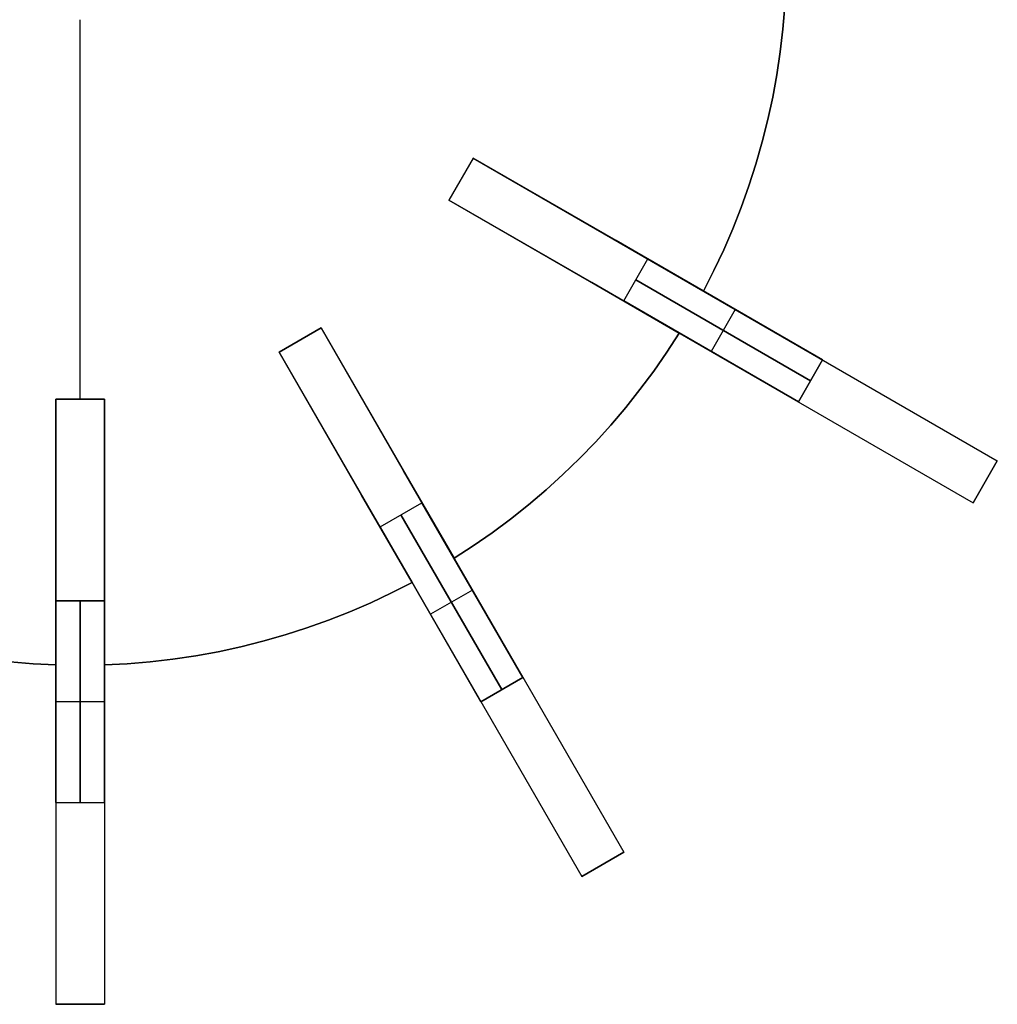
# Model space of a CAD drawing. Header units: millimetres. Extents: x 161 to 3923, y -487 to 1291.
# Tile 3 of 40: x 405 to 647, y 35 to 279. Entities that reach past the tile are written whole.
import ezdxf

# ---------------------------------------------------------------- set-up
doc = ezdxf.new("R2010")
doc.units = ezdxf.units.MM
doc.layers.add('Predeterminada', color=7, linetype='Continuous')

msp = doc.modelspace()

# ---------------------------------------------------------------- linework, layer by layer
at = {"layer": 'Predeterminada', "color": 254, "true_color": 0xf3e5b7}
for points in [[(594.94, 287.92), (594.65, 282.24), (594.18, 276.58), (593.53, 270.93), (592.69, 265.3), (591.67, 259.71), (590.46, 254.15), (589.08, 248.63), (587.52, 243.16), (585.78, 237.75), (583.87, 232.39), (581.78, 227.1), (579.53, 221.88), (577.1, 216.73), (574.51, 211.67)], [(574.51, 211.67), (577.1, 216.73), (579.53, 221.88), (581.78, 227.1), (583.87, 232.39), (585.78, 237.75), (587.52, 243.16), (589.08, 248.63), (590.46, 254.15), (591.67, 259.71), (592.69, 265.3), (593.53, 270.93), (594.18, 276.58), (594.65, 282.24), (594.94, 287.92)], [(594.94, 287.92), (594.65, 282.24), (594.18, 276.58), (593.53, 270.93), (592.69, 265.3), (591.67, 259.71), (590.46, 254.15), (589.08, 248.63), (587.52, 243.16), (585.78, 237.75), (583.87, 232.39), (581.78, 227.1), (579.53, 221.88), (577.1, 216.73), (574.51, 211.67)], [(420.04, 184.92), (420.04, 278.92)], [(420.04, 184.92), (420.04, 278.92)], [(517.44, 244.62), (511.44, 234.23)], [(517.44, 244.62), (511.44, 234.23)], [(517.44, 244.62), (511.44, 234.23)], [(517.44, 244.62), (511.44, 234.23)], [(517.44, 244.62), (511.44, 234.23)], [(517.44, 244.62), (511.44, 234.23)], [(517.44, 244.62), (511.44, 234.23)], [(552.84, 224.18), (517.44, 244.62)], [(517.44, 244.62), (552.84, 224.18)], [(517.44, 244.62), (647.34, 169.62)], [(511.44, 234.23), (546.84, 213.79)], [(546.84, 213.79), (511.44, 234.23)], [(511.44, 234.23), (641.34, 159.23)], [(574.51, 211.67), (552.84, 224.18)], [(552.84, 224.18), (574.51, 211.67)], [(554.74, 209.23), (560.74, 219.62)], [(554.74, 209.23), (560.74, 219.62)], [(604.04, 194.62), (560.74, 219.62)], [(560.74, 219.62), (604.04, 194.62)], [(546.84, 213.79), (568.51, 201.28)], [(568.51, 201.28), (546.84, 213.79)], [(601.04, 189.42), (557.74, 214.42)], [(557.74, 214.42), (601.04, 189.42)], [(554.74, 209.23), (598.04, 184.23)], [(598.04, 184.23), (554.74, 209.23)], [(582.39, 207.12), (576.39, 196.73)], [(582.39, 207.12), (576.39, 196.73)], [(479.74, 202.53), (469.35, 196.53)], [(479.74, 202.53), (469.35, 196.53)], [(479.74, 202.53), (469.35, 196.53)], [(469.35, 196.53), (479.74, 202.53)], [(479.74, 202.53), (469.35, 196.53)], [(479.74, 202.53), (469.35, 196.53)], [(479.74, 202.53), (469.35, 196.53)], [(479.74, 202.53), (469.35, 196.53)], [(500.18, 167.12), (479.74, 202.53)], [(479.74, 202.53), (500.18, 167.12)], [(479.74, 202.53), (554.74, 72.62)], [(568.51, 201.28), (565.42, 196.5), (562.18, 191.83), (558.78, 187.27), (555.25, 182.81), (551.56, 178.48), (547.74, 174.27), (543.79, 170.18), (539.7, 166.22), (535.49, 162.4), (531.15, 158.72), (526.7, 155.18), (522.14, 151.79), (517.46, 148.55), (512.69, 145.46)], [(512.69, 145.46), (517.46, 148.55), (522.14, 151.79), (526.7, 155.18), (531.15, 158.72), (535.49, 162.4), (539.7, 166.22), (543.79, 170.18), (547.74, 174.27), (551.56, 178.48), (555.25, 182.81), (558.78, 187.27), (562.18, 191.83), (565.42, 196.5), (568.51, 201.28)], [(568.51, 201.28), (565.42, 196.5), (562.18, 191.83), (558.78, 187.27), (555.25, 182.81), (551.56, 178.48), (547.74, 174.27), (543.79, 170.18), (539.7, 166.22), (535.49, 162.4), (531.15, 158.72), (526.7, 155.18), (522.14, 151.79), (517.46, 148.55), (512.69, 145.46)], [(469.35, 196.53), (489.79, 161.12)], [(489.79, 161.12), (469.35, 196.53)], [(469.35, 196.53), (544.35, 66.62)], [(604.04, 194.62), (598.04, 184.23)], [(598.04, 184.23), (604.04, 194.62)], [(426.04, 184.92), (414.04, 184.92)], [(414.04, 184.92), (426.04, 184.92)], [(426.04, 184.92), (414.04, 184.92)], [(426.04, 184.92), (414.04, 184.92)], [(414.04, 184.92), (414.04, 144.04)], [(414.04, 144.04), (414.04, 184.92)], [(414.04, 184.92), (414.04, 34.92)], [(426.04, 184.92), (414.04, 184.92)], [(426.04, 184.92), (414.04, 184.92)], [(426.04, 144.04), (426.04, 184.92)], [(426.04, 184.92), (426.04, 144.04)], [(426.04, 184.92), (426.04, 34.92)], [(641.34, 159.23), (647.34, 169.62)], [(641.34, 159.23), (647.34, 169.62)], [(647.34, 169.62), (641.34, 159.23)], [(647.34, 169.62), (641.34, 159.23)], [(647.34, 169.62), (641.34, 159.23)], [(512.69, 145.46), (500.18, 167.12)], [(500.18, 167.12), (512.69, 145.46)], [(489.79, 161.12), (502.3, 139.46)], [(502.3, 139.46), (489.79, 161.12)], [(494.35, 153.23), (504.74, 159.23)], [(494.35, 153.23), (504.74, 159.23)], [(529.74, 115.92), (504.74, 159.23)], [(504.74, 159.23), (529.74, 115.92)], [(524.54, 112.92), (499.54, 156.23)], [(499.54, 156.23), (524.54, 112.92)], [(494.35, 153.23), (519.35, 109.92)], [(519.35, 109.92), (494.35, 153.23)], [(414.04, 144.04), (414.04, 119.03)], [(414.04, 119.03), (414.04, 144.04)], [(426.04, 119.03), (426.04, 144.04)], [(426.04, 144.04), (426.04, 119.03)], [(414.04, 119.03), (408.36, 119.31), (402.7, 119.79), (397.05, 120.44), (391.42, 121.28), (385.83, 122.3), (380.27, 123.5), (374.75, 124.89), (369.28, 126.45), (363.87, 128.19), (358.51, 130.1), (353.22, 132.18), (348, 134.44), (342.85, 136.87), (337.79, 139.46)], [(337.79, 139.46), (342.85, 136.87), (348, 134.44), (353.22, 132.18), (358.51, 130.1), (363.87, 128.19), (369.28, 126.45), (374.75, 124.89), (380.27, 123.5), (385.83, 122.3), (391.42, 121.28), (397.05, 120.44), (402.7, 119.79), (408.36, 119.31), (414.04, 119.03)], [(414.04, 119.03), (408.36, 119.31), (402.7, 119.79), (397.05, 120.44), (391.42, 121.28), (385.83, 122.3), (380.27, 123.5), (374.75, 124.89), (369.28, 126.45), (363.87, 128.19), (358.51, 130.1), (353.22, 132.18), (348, 134.44), (342.85, 136.87), (337.79, 139.46)], [(502.3, 139.46), (497.23, 136.87), (492.09, 134.44), (486.87, 132.18), (481.58, 130.1), (476.22, 128.19), (470.81, 126.45), (465.34, 124.89), (459.82, 123.5), (454.26, 122.3), (448.67, 121.28), (443.04, 120.44), (437.39, 119.79), (431.72, 119.31), (426.04, 119.03)], [(426.04, 119.03), (431.72, 119.31), (437.39, 119.79), (443.04, 120.44), (448.67, 121.28), (454.26, 122.3), (459.82, 123.5), (465.34, 124.89), (470.81, 126.45), (476.22, 128.19), (481.58, 130.1), (486.87, 132.18), (492.09, 134.44), (497.23, 136.87), (502.3, 139.46)], [(502.3, 139.46), (497.23, 136.87), (492.09, 134.44), (486.87, 132.18), (481.58, 130.1), (476.22, 128.19), (470.81, 126.45), (465.34, 124.89), (459.82, 123.5), (454.26, 122.3), (448.67, 121.28), (443.04, 120.44), (437.39, 119.79), (431.72, 119.31), (426.04, 119.03)], [(517.24, 137.57), (506.85, 131.57)], [(517.24, 137.57), (506.85, 131.57)], [(414.04, 134.92), (414.04, 84.92)], [(414.04, 84.92), (414.04, 134.92)], [(426.04, 134.92), (414.04, 134.92)], [(414.04, 134.92), (426.04, 134.92)], [(420.04, 84.92), (420.04, 134.92)], [(420.04, 134.92), (420.04, 84.92)], [(426.04, 84.92), (426.04, 134.92)], [(426.04, 134.92), (426.04, 84.92)], [(529.74, 115.92), (519.35, 109.92)], [(519.35, 109.92), (529.74, 115.92)], [(426.04, 109.92), (414.04, 109.92)], [(426.04, 109.92), (414.04, 109.92)], [(414.04, 84.92), (426.04, 84.92)], [(414.04, 84.92), (426.04, 84.92)], [(544.35, 66.62), (554.74, 72.62)], [(544.35, 66.62), (554.74, 72.62)], [(554.74, 72.62), (544.35, 66.62)], [(554.74, 72.62), (544.35, 66.62)], [(414.04, 34.92), (426.04, 34.92)], [(414.04, 34.92), (426.04, 34.92)], [(426.04, 34.92), (414.04, 34.92)]]:
    msp.add_lwpolyline(points, dxfattribs=at)
at = {"layer": 'Predeterminada', "color": 254, "true_color": 0xf3e5b7, "extrusion": (1, 0, 0)}
for points in [[(278.92, 886.79), (278.92, 874.79)], [(244.62, 874.79), (244.62, 621.79)], [(244.62, 971.79), (244.62, 886.79)], [(239.42, 874.79), (239.42, 621.79)], [(239.42, 971.79), (239.42, 886.79)], [(234.23, 874.79), (234.23, 621.79)], [(234.23, 971.79), (234.23, 886.79)], [(211.67, 874.79), (211.67, 886.79)], [(207.12, 571.79), (207.12, 1021.79)], [(202.53, 874.79), (202.53, 646.79)], [(202.53, 996.79), (202.53, 886.79)], [(201.28, 874.79), (201.28, 886.79)], [(199.53, 874.79), (199.53, 646.79)], [(199.53, 996.79), (199.53, 886.79)], [(196.53, 874.79), (196.53, 646.79)], [(196.53, 996.79), (196.53, 886.79)], [(196.73, 571.79), (196.73, 1021.79)], [(184.92, 874.79), (184.92, 671.79)], [(184.92, 1021.79), (184.92, 886.79)], [(184.92, 671.79), (184.89, 670.08), (184.81, 668.38), (184.66, 666.68), (184.46, 664.98), (184.2, 663.29), (183.88, 661.62), (183.5, 659.95), (183.07, 658.3), (182.58, 656.66), (182.04, 655.05), (181.44, 653.45), (180.78, 651.87), (180.08, 650.32), (179.32, 648.79), (178.51, 647.28), (177.64, 645.81), (176.73, 644.37), (175.77, 642.96), (174.76, 641.58), (173.71, 640.24), (172.61, 638.93), (171.46, 637.66), (170.28, 636.43), (169.05, 635.25), (167.78, 634.1), (166.48, 633), (165.13, 631.95), (163.76, 630.94), (162.35, 629.98), (160.9, 629.07), (159.43, 628.21), (157.93, 627.4), (156.4, 626.64), (154.84, 625.93), (153.27, 625.28), (151.67, 624.68), (150.05, 624.13), (148.41, 623.64), (146.76, 623.21), (145.1, 622.84), (143.42, 622.52), (141.73, 622.26), (140.04, 622.05), (138.34, 621.91), (136.63, 621.82), (134.92, 621.79)], [(134.92, 1071.79), (136.63, 1071.76), (138.34, 1071.67), (140.04, 1071.53), (141.73, 1071.32), (143.42, 1071.06), (145.1, 1070.74), (146.76, 1070.37), (148.41, 1069.94), (150.05, 1069.45), (151.67, 1068.9), (153.27, 1068.3), (154.84, 1067.65), (156.4, 1066.94), (157.93, 1066.18), (159.43, 1065.37), (160.9, 1064.51), (162.35, 1063.6), (163.76, 1062.64), (165.13, 1061.63), (166.48, 1060.58), (167.78, 1059.48), (169.05, 1058.33), (170.28, 1057.15), (171.46, 1055.92), (172.61, 1054.65), (173.71, 1053.34), (174.76, 1052), (175.77, 1050.62), (176.73, 1049.21), (177.64, 1047.77), (178.51, 1046.3), (179.32, 1044.79), (180.08, 1043.26), (180.78, 1041.71), (181.44, 1040.13), (182.04, 1038.53), (182.58, 1036.92), (183.07, 1035.28), (183.5, 1033.63), (183.88, 1031.96), (184.2, 1030.29), (184.46, 1028.6), (184.66, 1026.9), (184.81, 1025.2), (184.89, 1023.5), (184.92, 1021.79)], [(184.92, 874.79), (184.92, 671.79)], [(184.92, 1021.79), (184.92, 886.79)], [(184.92, 671.79), (184.89, 670.08), (184.81, 668.38), (184.66, 666.68), (184.46, 664.98), (184.2, 663.29), (183.88, 661.62), (183.5, 659.95), (183.07, 658.3), (182.58, 656.66), (182.04, 655.05), (181.44, 653.45), (180.78, 651.87), (180.08, 650.32), (179.32, 648.79), (178.51, 647.28), (177.64, 645.81), (176.73, 644.37), (175.77, 642.96), (174.76, 641.58), (173.71, 640.24), (172.61, 638.93), (171.46, 637.66), (170.28, 636.43), (169.05, 635.25), (167.78, 634.1), (166.48, 633), (165.13, 631.95), (163.76, 630.94), (162.35, 629.98), (160.9, 629.07), (159.43, 628.21), (157.93, 627.4), (156.4, 626.64), (154.84, 625.93), (153.27, 625.28), (151.67, 624.68), (150.05, 624.13), (148.41, 623.64), (146.76, 623.21), (145.1, 622.84), (143.42, 622.52), (141.73, 622.26), (140.04, 622.05), (138.34, 621.91), (136.63, 621.82), (134.92, 621.79)], [(134.92, 1071.79), (136.63, 1071.76), (138.34, 1071.67), (140.04, 1071.53), (141.73, 1071.32), (143.42, 1071.06), (145.1, 1070.74), (146.76, 1070.37), (148.41, 1069.94), (150.05, 1069.45), (151.67, 1068.9), (153.27, 1068.3), (154.84, 1067.65), (156.4, 1066.94), (157.93, 1066.18), (159.43, 1065.37), (160.9, 1064.51), (162.35, 1063.6), (163.76, 1062.64), (165.13, 1061.63), (166.48, 1060.58), (167.78, 1059.48), (169.05, 1058.33), (170.28, 1057.15), (171.46, 1055.92), (172.61, 1054.65), (173.71, 1053.34), (174.76, 1052), (175.77, 1050.62), (176.73, 1049.21), (177.64, 1047.77), (178.51, 1046.3), (179.32, 1044.79), (180.08, 1043.26), (180.78, 1041.71), (181.44, 1040.13), (182.04, 1038.53), (182.58, 1036.92), (183.07, 1035.28), (183.5, 1033.63), (183.88, 1031.96), (184.2, 1030.29), (184.46, 1028.6), (184.66, 1026.9), (184.81, 1025.2), (184.89, 1023.5), (184.92, 1021.79)], [(184.92, 874.79), (184.92, 671.79)], [(184.92, 1021.79), (184.92, 886.79)], [(184.92, 671.79), (184.89, 670.08), (184.81, 668.38), (184.66, 666.68), (184.46, 664.98), (184.2, 663.29), (183.88, 661.62), (183.5, 659.95), (183.07, 658.3), (182.58, 656.66), (182.04, 655.05), (181.44, 653.45), (180.78, 651.87), (180.08, 650.32), (179.32, 648.79), (178.51, 647.28), (177.64, 645.81), (176.73, 644.37), (175.77, 642.96), (174.76, 641.58), (173.71, 640.24), (172.61, 638.93), (171.46, 637.66), (170.28, 636.43), (169.05, 635.25), (167.78, 634.1), (166.48, 633), (165.13, 631.95), (163.76, 630.94), (162.35, 629.98), (160.9, 629.07), (159.43, 628.21), (157.93, 627.4), (156.4, 626.64), (154.84, 625.93), (153.27, 625.28), (151.67, 624.68), (150.05, 624.13), (148.41, 623.64), (146.76, 623.21), (145.1, 622.84), (143.42, 622.52), (141.73, 622.26), (140.04, 622.05), (138.34, 621.91), (136.63, 621.82), (134.92, 621.79)], [(134.92, 1071.79), (136.63, 1071.76), (138.34, 1071.67), (140.04, 1071.53), (141.73, 1071.32), (143.42, 1071.06), (145.1, 1070.74), (146.76, 1070.37), (148.41, 1069.94), (150.05, 1069.45), (151.67, 1068.9), (153.27, 1068.3), (154.84, 1067.65), (156.4, 1066.94), (157.93, 1066.18), (159.43, 1065.37), (160.9, 1064.51), (162.35, 1063.6), (163.76, 1062.64), (165.13, 1061.63), (166.48, 1060.58), (167.78, 1059.48), (169.05, 1058.33), (170.28, 1057.15), (171.46, 1055.92), (172.61, 1054.65), (173.71, 1053.34), (174.76, 1052), (175.77, 1050.62), (176.73, 1049.21), (177.64, 1047.77), (178.51, 1046.3), (179.32, 1044.79), (180.08, 1043.26), (180.78, 1041.71), (181.44, 1040.13), (182.04, 1038.53), (182.58, 1036.92), (183.07, 1035.28), (183.5, 1033.63), (183.88, 1031.96), (184.2, 1030.29), (184.46, 1028.6), (184.66, 1026.9), (184.81, 1025.2), (184.89, 1023.5), (184.92, 1021.79)], [(169.62, 621.79), (169.62, 971.79)], [(164.42, 621.79), (164.42, 971.79)], [(159.23, 621.79), (159.23, 971.79)], [(145.46, 874.79), (145.46, 886.79)], [(139.46, 874.79), (139.46, 886.79)], [(137.57, 596.79), (137.57, 1046.79)], [(131.57, 596.79), (131.57, 1046.79)], [(119.03, 874.79), (119.03, 886.79)], [(119.03, 874.79), (119.03, 886.79)], [(109.92, 621.79), (109.92, 1071.79)], [(109.92, 621.79), (109.92, 1071.79)], [(34.92, 1021.79), (34.95, 1023.5), (35.04, 1025.2), (35.19, 1026.9), (35.39, 1028.6), (35.65, 1030.29), (35.97, 1031.96), (36.34, 1033.63), (36.78, 1035.28), (37.27, 1036.92), (37.81, 1038.53), (38.41, 1040.13), (39.06, 1041.71), (39.77, 1043.26), (40.53, 1044.79), (41.34, 1046.3), (42.2, 1047.77), (43.11, 1049.21), (44.07, 1050.62), (45.08, 1052), (46.14, 1053.34), (47.24, 1054.65), (48.38, 1055.92), (49.57, 1057.15), (50.8, 1058.33), (52.06, 1059.48), (53.37, 1060.58), (54.71, 1061.63), (56.09, 1062.64), (57.5, 1063.6), (58.94, 1064.51), (60.42, 1065.37), (61.92, 1066.18), (63.45, 1066.94), (65, 1067.65), (66.58, 1068.3), (68.18, 1068.9), (69.8, 1069.45), (71.43, 1069.94), (73.08, 1070.37), (74.75, 1070.74), (76.43, 1071.06), (78.11, 1071.32), (79.81, 1071.53), (81.51, 1071.67), (83.22, 1071.76), (84.92, 1071.79)], [(84.92, 621.79), (83.22, 621.82), (81.51, 621.91), (79.81, 622.05), (78.11, 622.26), (76.43, 622.52), (74.75, 622.84), (73.08, 623.21), (71.43, 623.64), (69.8, 624.13), (68.18, 624.68), (66.58, 625.28), (65, 625.93), (63.45, 626.64), (61.92, 627.4), (60.42, 628.21), (58.94, 629.07), (57.5, 629.98), (56.09, 630.94), (54.71, 631.95), (53.37, 633), (52.06, 634.1), (50.8, 635.25), (49.57, 636.43), (48.38, 637.66), (47.24, 638.93), (46.14, 640.24), (45.08, 641.58), (44.07, 642.96), (43.11, 644.37), (42.2, 645.81), (41.34, 647.28), (40.53, 648.79), (39.77, 650.32), (39.06, 651.87), (38.41, 653.45), (37.81, 655.05), (37.27, 656.66), (36.78, 658.3), (36.34, 659.95), (35.97, 661.62), (35.65, 663.29), (35.39, 664.98), (35.19, 666.68), (35.04, 668.38), (34.95, 670.08), (34.92, 671.79)], [(34.92, 1021.79), (34.95, 1023.5), (35.04, 1025.2), (35.19, 1026.9), (35.39, 1028.6), (35.65, 1030.29), (35.97, 1031.96), (36.34, 1033.63), (36.78, 1035.28), (37.27, 1036.92), (37.81, 1038.53), (38.41, 1040.13), (39.06, 1041.71), (39.77, 1043.26), (40.53, 1044.79), (41.34, 1046.3), (42.2, 1047.77), (43.11, 1049.21), (44.07, 1050.62), (45.08, 1052), (46.14, 1053.34), (47.24, 1054.65), (48.38, 1055.92), (49.57, 1057.15), (50.8, 1058.33), (52.06, 1059.48), (53.37, 1060.58), (54.71, 1061.63), (56.09, 1062.64), (57.5, 1063.6), (58.94, 1064.51), (60.42, 1065.37), (61.92, 1066.18), (63.45, 1066.94), (65, 1067.65), (66.58, 1068.3), (68.18, 1068.9), (69.8, 1069.45), (71.43, 1069.94), (73.08, 1070.37), (74.75, 1070.74), (76.43, 1071.06), (78.11, 1071.32), (79.81, 1071.53), (81.51, 1071.67), (83.22, 1071.76), (84.92, 1071.79)], [(84.92, 621.79), (83.22, 621.82), (81.51, 621.91), (79.81, 622.05), (78.11, 622.26), (76.43, 622.52), (74.75, 622.84), (73.08, 623.21), (71.43, 623.64), (69.8, 624.13), (68.18, 624.68), (66.58, 625.28), (65, 625.93), (63.45, 626.64), (61.92, 627.4), (60.42, 628.21), (58.94, 629.07), (57.5, 629.98), (56.09, 630.94), (54.71, 631.95), (53.37, 633), (52.06, 634.1), (50.8, 635.25), (49.57, 636.43), (48.38, 637.66), (47.24, 638.93), (46.14, 640.24), (45.08, 641.58), (44.07, 642.96), (43.11, 644.37), (42.2, 645.81), (41.34, 647.28), (40.53, 648.79), (39.77, 650.32), (39.06, 651.87), (38.41, 653.45), (37.81, 655.05), (37.27, 656.66), (36.78, 658.3), (36.34, 659.95), (35.97, 661.62), (35.65, 663.29), (35.39, 664.98), (35.19, 666.68), (35.04, 668.38), (34.95, 670.08), (34.92, 671.79)], [(34.92, 1021.79), (34.95, 1023.5), (35.04, 1025.2), (35.19, 1026.9), (35.39, 1028.6), (35.65, 1030.29), (35.97, 1031.96), (36.34, 1033.63), (36.78, 1035.28), (37.27, 1036.92), (37.81, 1038.53), (38.41, 1040.13), (39.06, 1041.71), (39.77, 1043.26), (40.53, 1044.79), (41.34, 1046.3), (42.2, 1047.77), (43.11, 1049.21), (44.07, 1050.62), (45.08, 1052), (46.14, 1053.34), (47.24, 1054.65), (48.38, 1055.92), (49.57, 1057.15), (50.8, 1058.33), (52.06, 1059.48), (53.37, 1060.58), (54.71, 1061.63), (56.09, 1062.64), (57.5, 1063.6), (58.94, 1064.51), (60.42, 1065.37), (61.92, 1066.18), (63.45, 1066.94), (65, 1067.65), (66.58, 1068.3), (68.18, 1068.9), (69.8, 1069.45), (71.43, 1069.94), (73.08, 1070.37), (74.75, 1070.74), (76.43, 1071.06), (78.11, 1071.32), (79.81, 1071.53), (81.51, 1071.67), (83.22, 1071.76), (84.92, 1071.79)], [(84.92, 621.79), (83.22, 621.82), (81.51, 621.91), (79.81, 622.05), (78.11, 622.26), (76.43, 622.52), (74.75, 622.84), (73.08, 623.21), (71.43, 623.64), (69.8, 624.13), (68.18, 624.68), (66.58, 625.28), (65, 625.93), (63.45, 626.64), (61.92, 627.4), (60.42, 628.21), (58.94, 629.07), (57.5, 629.98), (56.09, 630.94), (54.71, 631.95), (53.37, 633), (52.06, 634.1), (50.8, 635.25), (49.57, 636.43), (48.38, 637.66), (47.24, 638.93), (46.14, 640.24), (45.08, 641.58), (44.07, 642.96), (43.11, 644.37), (42.2, 645.81), (41.34, 647.28), (40.53, 648.79), (39.77, 650.32), (39.06, 651.87), (38.41, 653.45), (37.81, 655.05), (37.27, 656.66), (36.78, 658.3), (36.34, 659.95), (35.97, 661.62), (35.65, 663.29), (35.39, 664.98), (35.19, 666.68), (35.04, 668.38), (34.95, 670.08), (34.92, 671.79)], [(72.62, 646.79), (72.62, 996.79)], [(69.62, 646.79), (69.62, 996.79)], [(66.62, 646.79), (66.62, 996.79)], [(34.92, 671.79), (34.92, 1021.79)], [(34.92, 671.79), (34.92, 1021.79)], [(34.92, 671.79), (34.92, 1021.79)]]:
    msp.add_lwpolyline(points, dxfattribs=at)
at = {"layer": 'Predeterminada', "color": 254, "true_color": 0xf3e5b7, "extrusion": (0.5, 0.866025, -1.89291e-14)}
msp.add_lwpolyline([(-325.81, 621.79), (-325.84, 620.08), (-325.92, 618.38), (-326.07, 616.68), (-326.27, 614.98), (-326.53, 613.29), (-326.85, 611.62), (-327.23, 609.95), (-327.66, 608.3), (-328.15, 606.66), (-328.69, 605.05), (-329.29, 603.45), (-329.95, 601.87), (-330.65, 600.32), (-331.41, 598.79), (-332.22, 597.28), (-333.09, 595.81), (-334, 594.37), (-334.96, 592.96), (-335.97, 591.58), (-337.02, 590.24), (-338.12, 588.93), (-339.26, 587.66), (-340.45, 586.43), (-341.68, 585.25), (-342.95, 584.1), (-344.25, 583), (-345.59, 581.95), (-346.97, 580.94), (-348.38, 579.98), (-349.83, 579.07), (-351.3, 578.21), (-352.8, 577.4), (-354.33, 576.64), (-355.89, 575.93), (-357.46, 575.28), (-359.06, 574.68), (-360.68, 574.13), (-362.32, 573.64), (-363.97, 573.21), (-365.63, 572.84), (-367.31, 572.52), (-369, 572.26), (-370.69, 572.05), (-372.39, 571.91), (-374.1, 571.82), (-375.81, 571.79)], dxfattribs=at)
at = {"layer": 'Predeterminada', "color": 254, "true_color": 0xf3e5b7, "extrusion": (0.5, 0.866025, 1.86609e-14)}
msp.add_lwpolyline([(-375.81, 1021.79), (-374.1, 1021.76), (-372.39, 1021.67), (-370.69, 1021.53), (-369, 1021.32), (-367.31, 1021.06), (-365.63, 1020.74), (-363.97, 1020.37), (-362.32, 1019.94), (-360.68, 1019.45), (-359.06, 1018.9), (-357.46, 1018.3), (-355.89, 1017.65), (-354.33, 1016.94), (-352.8, 1016.18), (-351.3, 1015.37), (-349.83, 1014.51), (-348.38, 1013.6), (-346.97, 1012.64), (-345.59, 1011.63), (-344.25, 1010.58), (-342.95, 1009.48), (-341.68, 1008.33), (-340.45, 1007.15), (-339.26, 1005.92), (-338.12, 1004.65), (-337.02, 1003.34), (-335.97, 1002), (-334.96, 1000.62), (-334, 999.21), (-333.09, 997.77), (-332.22, 996.3), (-331.41, 994.79), (-330.65, 993.26), (-329.95, 991.71), (-329.29, 990.13), (-328.69, 988.53), (-328.15, 986.92), (-327.66, 985.28), (-327.23, 983.63), (-326.85, 981.96), (-326.53, 980.29), (-326.27, 978.6), (-326.07, 976.9), (-325.92, 975.2), (-325.84, 973.5), (-325.81, 971.79)], dxfattribs=at)
at = {"layer": 'Predeterminada', "color": 254, "true_color": 0xf3e5b7, "extrusion": (0.5, 0.866025, -1.81563e-15)}
msp.add_lwpolyline([(-325.81, 621.79), (-325.84, 620.08), (-325.92, 618.38), (-326.07, 616.68), (-326.27, 614.98), (-326.53, 613.29), (-326.85, 611.62), (-327.23, 609.95), (-327.66, 608.3), (-328.15, 606.66), (-328.69, 605.05), (-329.29, 603.45), (-329.95, 601.87), (-330.65, 600.32), (-331.41, 598.79), (-332.22, 597.28), (-333.09, 595.81), (-334, 594.37), (-334.96, 592.96), (-335.97, 591.58), (-337.02, 590.24), (-338.12, 588.93), (-339.26, 587.66), (-340.45, 586.43), (-341.68, 585.25), (-342.95, 584.1), (-344.25, 583), (-345.59, 581.95), (-346.97, 580.94), (-348.38, 579.98), (-349.83, 579.07), (-351.3, 578.21), (-352.8, 577.4), (-354.33, 576.64), (-355.89, 575.93), (-357.46, 575.28), (-359.06, 574.68), (-360.68, 574.13), (-362.32, 573.64), (-363.97, 573.21), (-365.63, 572.84), (-367.31, 572.52), (-369, 572.26), (-370.69, 572.05), (-372.39, 571.91), (-374.1, 571.82), (-375.81, 571.79)], dxfattribs=at)
at = {"layer": 'Predeterminada', "color": 254, "true_color": 0xf3e5b7, "extrusion": (0.5, 0.866025, -3.43072e-13)}
msp.add_lwpolyline([(-375.81, 1021.79), (-374.1, 1021.76), (-372.39, 1021.67), (-370.69, 1021.53), (-369, 1021.32), (-367.31, 1021.06), (-365.63, 1020.74), (-363.97, 1020.37), (-362.32, 1019.94), (-360.68, 1019.45), (-359.06, 1018.9), (-357.46, 1018.3), (-355.89, 1017.65), (-354.33, 1016.94), (-352.8, 1016.18), (-351.3, 1015.37), (-349.83, 1014.51), (-348.38, 1013.6), (-346.97, 1012.64), (-345.59, 1011.63), (-344.25, 1010.58), (-342.95, 1009.48), (-341.68, 1008.33), (-340.45, 1007.15), (-339.26, 1005.92), (-338.12, 1004.65), (-337.02, 1003.34), (-335.97, 1002), (-334.96, 1000.62), (-334, 999.21), (-333.09, 997.77), (-332.22, 996.3), (-331.41, 994.79), (-330.65, 993.26), (-329.95, 991.71), (-329.29, 990.13), (-328.69, 988.53), (-328.15, 986.92), (-327.66, 985.28), (-327.23, 983.63), (-326.85, 981.96), (-326.53, 980.29), (-326.27, 978.6), (-326.07, 976.9), (-325.92, 975.2), (-325.84, 973.5), (-325.81, 971.79)], dxfattribs=at)
at = {"layer": 'Predeterminada', "color": 254, "true_color": 0xf3e5b7, "extrusion": (0.5, 0.866025, -2.39893e-14)}
msp.add_lwpolyline([(-325.81, 621.79), (-325.84, 620.08), (-325.92, 618.38), (-326.07, 616.68), (-326.27, 614.98), (-326.53, 613.29), (-326.85, 611.62), (-327.23, 609.95), (-327.66, 608.3), (-328.15, 606.66), (-328.69, 605.05), (-329.29, 603.45), (-329.95, 601.87), (-330.65, 600.32), (-331.41, 598.79), (-332.22, 597.28), (-333.09, 595.81), (-334, 594.37), (-334.96, 592.96), (-335.97, 591.58), (-337.02, 590.24), (-338.12, 588.93), (-339.26, 587.66), (-340.45, 586.43), (-341.68, 585.25), (-342.95, 584.1), (-344.25, 583), (-345.59, 581.95), (-346.97, 580.94), (-348.38, 579.98), (-349.83, 579.07), (-351.3, 578.21), (-352.8, 577.4), (-354.33, 576.64), (-355.89, 575.93), (-357.46, 575.28), (-359.06, 574.68), (-360.68, 574.13), (-362.32, 573.64), (-363.97, 573.21), (-365.63, 572.84), (-367.31, 572.52), (-369, 572.26), (-370.69, 572.05), (-372.39, 571.91), (-374.1, 571.82), (-375.81, 571.79)], dxfattribs=at)
at = {"layer": 'Predeterminada', "color": 254, "true_color": 0xf3e5b7, "extrusion": (0.5, 0.866025, 1.99836e-14)}
msp.add_lwpolyline([(-375.81, 1021.79), (-374.1, 1021.76), (-372.39, 1021.67), (-370.69, 1021.53), (-369, 1021.32), (-367.31, 1021.06), (-365.63, 1020.74), (-363.97, 1020.37), (-362.32, 1019.94), (-360.68, 1019.45), (-359.06, 1018.9), (-357.46, 1018.3), (-355.89, 1017.65), (-354.33, 1016.94), (-352.8, 1016.18), (-351.3, 1015.37), (-349.83, 1014.51), (-348.38, 1013.6), (-346.97, 1012.64), (-345.59, 1011.63), (-344.25, 1010.58), (-342.95, 1009.48), (-341.68, 1008.33), (-340.45, 1007.15), (-339.26, 1005.92), (-338.12, 1004.65), (-337.02, 1003.34), (-335.97, 1002), (-334.96, 1000.62), (-334, 999.21), (-333.09, 997.77), (-332.22, 996.3), (-331.41, 994.79), (-330.65, 993.26), (-329.95, 991.71), (-329.29, 990.13), (-328.69, 988.53), (-328.15, 986.92), (-327.66, 985.28), (-327.23, 983.63), (-326.85, 981.96), (-326.53, 980.29), (-326.27, 978.6), (-326.07, 976.9), (-325.92, 975.2), (-325.84, 973.5), (-325.81, 971.79)], dxfattribs=at)
at = {"layer": 'Predeterminada', "color": 254, "true_color": 0xf3e5b7, "extrusion": (0.866025, 0.5, -4.32874e-14)}
msp.add_lwpolyline([(-64.48, 646.79), (-64.51, 645.08), (-64.59, 643.38), (-64.74, 641.68), (-64.94, 639.98), (-65.2, 638.29), (-65.52, 636.62), (-65.9, 634.95), (-66.33, 633.3), (-66.82, 631.66), (-67.36, 630.05), (-67.96, 628.45), (-68.62, 626.87), (-69.32, 625.32), (-70.08, 623.79), (-70.89, 622.28), (-71.76, 620.81), (-72.67, 619.37), (-73.63, 617.96), (-74.64, 616.58), (-75.69, 615.24), (-76.79, 613.93), (-77.93, 612.66), (-79.12, 611.43), (-80.35, 610.25), (-81.62, 609.1), (-82.92, 608), (-84.26, 606.95), (-85.64, 605.94), (-87.05, 604.98), (-88.5, 604.07), (-89.97, 603.21), (-91.47, 602.4), (-93, 601.64), (-94.56, 600.93), (-96.13, 600.28), (-97.73, 599.68), (-99.35, 599.13), (-100.99, 598.64), (-102.64, 598.21), (-104.3, 597.84), (-105.98, 597.52), (-107.67, 597.26), (-109.36, 597.05), (-111.06, 596.91), (-112.77, 596.82), (-114.48, 596.79)], dxfattribs=at)
at = {"layer": 'Predeterminada', "color": 254, "true_color": 0xf3e5b7, "extrusion": (0.866025, 0.5, 4.10917e-14)}
msp.add_lwpolyline([(-114.48, 1046.79), (-112.77, 1046.76), (-111.06, 1046.67), (-109.36, 1046.53), (-107.67, 1046.32), (-105.98, 1046.06), (-104.3, 1045.74), (-102.64, 1045.37), (-100.99, 1044.94), (-99.35, 1044.45), (-97.73, 1043.9), (-96.13, 1043.3), (-94.56, 1042.65), (-93, 1041.94), (-91.47, 1041.18), (-89.97, 1040.37), (-88.5, 1039.51), (-87.05, 1038.6), (-85.64, 1037.64), (-84.26, 1036.63), (-82.92, 1035.58), (-81.62, 1034.48), (-80.35, 1033.33), (-79.12, 1032.15), (-77.93, 1030.92), (-76.79, 1029.65), (-75.69, 1028.34), (-74.64, 1027), (-73.63, 1025.62), (-72.67, 1024.21), (-71.76, 1022.77), (-70.89, 1021.3), (-70.08, 1019.79), (-69.32, 1018.26), (-68.62, 1016.71), (-67.96, 1015.13), (-67.36, 1013.53), (-66.82, 1011.92), (-66.33, 1010.28), (-65.9, 1008.63), (-65.52, 1006.96), (-65.2, 1005.29), (-64.94, 1003.6), (-64.74, 1001.9), (-64.59, 1000.2), (-64.51, 998.5), (-64.48, 996.79)], dxfattribs=at)
at = {"layer": 'Predeterminada', "color": 254, "true_color": 0xf3e5b7, "extrusion": (0.866025, 0.5, 6.81388e-13)}
msp.add_lwpolyline([(-64.48, 646.79), (-64.51, 645.08), (-64.59, 643.38), (-64.74, 641.68), (-64.94, 639.98), (-65.2, 638.29), (-65.52, 636.62), (-65.9, 634.95), (-66.33, 633.3), (-66.82, 631.66), (-67.36, 630.05), (-67.96, 628.45), (-68.62, 626.87), (-69.32, 625.32), (-70.08, 623.79), (-70.89, 622.28), (-71.76, 620.81), (-72.67, 619.37), (-73.63, 617.96), (-74.64, 616.58), (-75.69, 615.24), (-76.79, 613.93), (-77.93, 612.66), (-79.12, 611.43), (-80.35, 610.25), (-81.62, 609.1), (-82.92, 608), (-84.26, 606.95), (-85.64, 605.94), (-87.05, 604.98), (-88.5, 604.07), (-89.97, 603.21), (-91.47, 602.4), (-93, 601.64), (-94.56, 600.93), (-96.13, 600.28), (-97.73, 599.68), (-99.35, 599.13), (-100.99, 598.64), (-102.64, 598.21), (-104.3, 597.84), (-105.98, 597.52), (-107.67, 597.26), (-109.36, 597.05), (-111.06, 596.91), (-112.77, 596.82), (-114.48, 596.79)], dxfattribs=at)
at = {"layer": 'Predeterminada', "color": 254, "true_color": 0xf3e5b7, "extrusion": (0.866025, 0.5, -2.26305e-13)}
msp.add_lwpolyline([(-114.48, 1046.79), (-112.77, 1046.76), (-111.06, 1046.67), (-109.36, 1046.53), (-107.67, 1046.32), (-105.98, 1046.06), (-104.3, 1045.74), (-102.64, 1045.37), (-100.99, 1044.94), (-99.35, 1044.45), (-97.73, 1043.9), (-96.13, 1043.3), (-94.56, 1042.65), (-93, 1041.94), (-91.47, 1041.18), (-89.97, 1040.37), (-88.5, 1039.51), (-87.05, 1038.6), (-85.64, 1037.64), (-84.26, 1036.63), (-82.92, 1035.58), (-81.62, 1034.48), (-80.35, 1033.33), (-79.12, 1032.15), (-77.93, 1030.92), (-76.79, 1029.65), (-75.69, 1028.34), (-74.64, 1027), (-73.63, 1025.62), (-72.67, 1024.21), (-71.76, 1022.77), (-70.89, 1021.3), (-70.08, 1019.79), (-69.32, 1018.26), (-68.62, 1016.71), (-67.96, 1015.13), (-67.36, 1013.53), (-66.82, 1011.92), (-66.33, 1010.28), (-65.9, 1008.63), (-65.52, 1006.96), (-65.2, 1005.29), (-64.94, 1003.6), (-64.74, 1001.9), (-64.59, 1000.2), (-64.51, 998.5), (-64.48, 996.79)], dxfattribs=at)
at = {"layer": 'Predeterminada', "color": 254, "true_color": 0xf3e5b7, "extrusion": (0.866025, 0.5, 3.9478e-15)}
msp.add_lwpolyline([(-64.48, 646.79), (-64.51, 645.08), (-64.59, 643.38), (-64.74, 641.68), (-64.94, 639.98), (-65.2, 638.29), (-65.52, 636.62), (-65.9, 634.95), (-66.33, 633.3), (-66.82, 631.66), (-67.36, 630.05), (-67.96, 628.45), (-68.62, 626.87), (-69.32, 625.32), (-70.08, 623.79), (-70.89, 622.28), (-71.76, 620.81), (-72.67, 619.37), (-73.63, 617.96), (-74.64, 616.58), (-75.69, 615.24), (-76.79, 613.93), (-77.93, 612.66), (-79.12, 611.43), (-80.35, 610.25), (-81.62, 609.1), (-82.92, 608), (-84.26, 606.95), (-85.64, 605.94), (-87.05, 604.98), (-88.5, 604.07), (-89.97, 603.21), (-91.47, 602.4), (-93, 601.64), (-94.56, 600.93), (-96.13, 600.28), (-97.73, 599.68), (-99.35, 599.13), (-100.99, 598.64), (-102.64, 598.21), (-104.3, 597.84), (-105.98, 597.52), (-107.67, 597.26), (-109.36, 597.05), (-111.06, 596.91), (-112.77, 596.82), (-114.48, 596.79)], dxfattribs=at)
at = {"layer": 'Predeterminada', "color": 254, "true_color": 0xf3e5b7, "extrusion": (0.866025, 0.5, -5.11634e-15)}
msp.add_lwpolyline([(-114.48, 1046.79), (-112.77, 1046.76), (-111.06, 1046.67), (-109.36, 1046.53), (-107.67, 1046.32), (-105.98, 1046.06), (-104.3, 1045.74), (-102.64, 1045.37), (-100.99, 1044.94), (-99.35, 1044.45), (-97.73, 1043.9), (-96.13, 1043.3), (-94.56, 1042.65), (-93, 1041.94), (-91.47, 1041.18), (-89.97, 1040.37), (-88.5, 1039.51), (-87.05, 1038.6), (-85.64, 1037.64), (-84.26, 1036.63), (-82.92, 1035.58), (-81.62, 1034.48), (-80.35, 1033.33), (-79.12, 1032.15), (-77.93, 1030.92), (-76.79, 1029.65), (-75.69, 1028.34), (-74.64, 1027), (-73.63, 1025.62), (-72.67, 1024.21), (-71.76, 1022.77), (-70.89, 1021.3), (-70.08, 1019.79), (-69.32, 1018.26), (-68.62, 1016.71), (-67.96, 1015.13), (-67.36, 1013.53), (-66.82, 1011.92), (-66.33, 1010.28), (-65.9, 1008.63), (-65.52, 1006.96), (-65.2, 1005.29), (-64.94, 1003.6), (-64.74, 1001.9), (-64.59, 1000.2), (-64.51, 998.5), (-64.48, 996.79)], dxfattribs=at)
at = {"layer": 'Predeterminada', "color": 254, "true_color": 0xf3e5b7, "extrusion": (0.5, 0.866025, -1.82148e-14)}
msp.add_lwpolyline([(-475.81, 971.79), (-475.78, 973.5), (-475.69, 975.2), (-475.54, 976.9), (-475.34, 978.6), (-475.08, 980.29), (-474.76, 981.96), (-474.38, 983.63), (-473.95, 985.28), (-473.46, 986.92), (-472.92, 988.53), (-472.32, 990.13), (-471.67, 991.71), (-470.96, 993.26), (-470.2, 994.79), (-469.39, 996.3), (-468.53, 997.77), (-467.62, 999.21), (-466.66, 1000.62), (-465.65, 1002), (-464.59, 1003.34), (-463.49, 1004.65), (-462.35, 1005.92), (-461.16, 1007.15), (-459.93, 1008.33), (-458.67, 1009.48), (-457.36, 1010.58), (-456.02, 1011.63), (-454.64, 1012.64), (-453.23, 1013.6), (-451.79, 1014.51), (-450.31, 1015.37), (-448.81, 1016.18), (-447.28, 1016.94), (-445.73, 1017.65), (-444.15, 1018.3), (-442.55, 1018.9), (-440.93, 1019.45), (-439.3, 1019.94), (-437.64, 1020.37), (-435.98, 1020.74), (-434.3, 1021.06), (-432.61, 1021.32), (-430.92, 1021.53), (-429.22, 1021.67), (-427.51, 1021.76), (-425.81, 1021.79)], dxfattribs=at)
at = {"layer": 'Predeterminada', "color": 254, "true_color": 0xf3e5b7, "extrusion": (0.5, 0.866025, 1.95083e-14)}
msp.add_lwpolyline([(-425.81, 571.79), (-427.51, 571.82), (-429.22, 571.91), (-430.92, 572.05), (-432.61, 572.26), (-434.3, 572.52), (-435.98, 572.84), (-437.64, 573.21), (-439.3, 573.64), (-440.93, 574.13), (-442.55, 574.68), (-444.15, 575.28), (-445.73, 575.93), (-447.28, 576.64), (-448.81, 577.4), (-450.31, 578.21), (-451.79, 579.07), (-453.23, 579.98), (-454.64, 580.94), (-456.02, 581.95), (-457.36, 583), (-458.67, 584.1), (-459.93, 585.25), (-461.16, 586.43), (-462.35, 587.66), (-463.49, 588.93), (-464.59, 590.24), (-465.65, 591.58), (-466.66, 592.96), (-467.62, 594.37), (-468.53, 595.81), (-469.39, 597.28), (-470.2, 598.79), (-470.96, 600.32), (-471.67, 601.87), (-472.32, 603.45), (-472.92, 605.05), (-473.46, 606.66), (-473.95, 608.3), (-474.38, 609.95), (-474.76, 611.62), (-475.08, 613.29), (-475.34, 614.98), (-475.54, 616.68), (-475.69, 618.38), (-475.78, 620.08), (-475.81, 621.79)], dxfattribs=at)
at = {"layer": 'Predeterminada', "color": 254, "true_color": 0xf3e5b7, "extrusion": (0.5, 0.866025, 1.1498e-13)}
msp.add_lwpolyline([(-475.81, 971.79), (-475.78, 973.5), (-475.69, 975.2), (-475.54, 976.9), (-475.34, 978.6), (-475.08, 980.29), (-474.76, 981.96), (-474.38, 983.63), (-473.95, 985.28), (-473.46, 986.92), (-472.92, 988.53), (-472.32, 990.13), (-471.67, 991.71), (-470.96, 993.26), (-470.2, 994.79), (-469.39, 996.3), (-468.53, 997.77), (-467.62, 999.21), (-466.66, 1000.62), (-465.65, 1002), (-464.59, 1003.34), (-463.49, 1004.65), (-462.35, 1005.92), (-461.16, 1007.15), (-459.93, 1008.33), (-458.67, 1009.48), (-457.36, 1010.58), (-456.02, 1011.63), (-454.64, 1012.64), (-453.23, 1013.6), (-451.79, 1014.51), (-450.31, 1015.37), (-448.81, 1016.18), (-447.28, 1016.94), (-445.73, 1017.65), (-444.15, 1018.3), (-442.55, 1018.9), (-440.93, 1019.45), (-439.3, 1019.94), (-437.64, 1020.37), (-435.98, 1020.74), (-434.3, 1021.06), (-432.61, 1021.32), (-430.92, 1021.53), (-429.22, 1021.67), (-427.51, 1021.76), (-425.81, 1021.79)], dxfattribs=at)
at = {"layer": 'Predeterminada', "color": 254, "true_color": 0xf3e5b7, "extrusion": (0.5, 0.866025, -8.33544e-16)}
msp.add_lwpolyline([(-425.81, 571.79), (-427.51, 571.82), (-429.22, 571.91), (-430.92, 572.05), (-432.61, 572.26), (-434.3, 572.52), (-435.98, 572.84), (-437.64, 573.21), (-439.3, 573.64), (-440.93, 574.13), (-442.55, 574.68), (-444.15, 575.28), (-445.73, 575.93), (-447.28, 576.64), (-448.81, 577.4), (-450.31, 578.21), (-451.79, 579.07), (-453.23, 579.98), (-454.64, 580.94), (-456.02, 581.95), (-457.36, 583), (-458.67, 584.1), (-459.93, 585.25), (-461.16, 586.43), (-462.35, 587.66), (-463.49, 588.93), (-464.59, 590.24), (-465.65, 591.58), (-466.66, 592.96), (-467.62, 594.37), (-468.53, 595.81), (-469.39, 597.28), (-470.2, 598.79), (-470.96, 600.32), (-471.67, 601.87), (-472.32, 603.45), (-472.92, 605.05), (-473.46, 606.66), (-473.95, 608.3), (-474.38, 609.95), (-474.76, 611.62), (-475.08, 613.29), (-475.34, 614.98), (-475.54, 616.68), (-475.69, 618.38), (-475.78, 620.08), (-475.81, 621.79)], dxfattribs=at)
at = {"layer": 'Predeterminada', "color": 254, "true_color": 0xf3e5b7, "extrusion": (0.5, 0.866025, -2.40233e-14)}
msp.add_lwpolyline([(-475.81, 971.79), (-475.78, 973.5), (-475.69, 975.2), (-475.54, 976.9), (-475.34, 978.6), (-475.08, 980.29), (-474.76, 981.96), (-474.38, 983.63), (-473.95, 985.28), (-473.46, 986.92), (-472.92, 988.53), (-472.32, 990.13), (-471.67, 991.71), (-470.96, 993.26), (-470.2, 994.79), (-469.39, 996.3), (-468.53, 997.77), (-467.62, 999.21), (-466.66, 1000.62), (-465.65, 1002), (-464.59, 1003.34), (-463.49, 1004.65), (-462.35, 1005.92), (-461.16, 1007.15), (-459.93, 1008.33), (-458.67, 1009.48), (-457.36, 1010.58), (-456.02, 1011.63), (-454.64, 1012.64), (-453.23, 1013.6), (-451.79, 1014.51), (-450.31, 1015.37), (-448.81, 1016.18), (-447.28, 1016.94), (-445.73, 1017.65), (-444.15, 1018.3), (-442.55, 1018.9), (-440.93, 1019.45), (-439.3, 1019.94), (-437.64, 1020.37), (-435.98, 1020.74), (-434.3, 1021.06), (-432.61, 1021.32), (-430.92, 1021.53), (-429.22, 1021.67), (-427.51, 1021.76), (-425.81, 1021.79)], dxfattribs=at)
at = {"layer": 'Predeterminada', "color": 254, "true_color": 0xf3e5b7, "extrusion": (0.5, 0.866025, 1.90304e-14)}
msp.add_lwpolyline([(-425.81, 571.79), (-427.51, 571.82), (-429.22, 571.91), (-430.92, 572.05), (-432.61, 572.26), (-434.3, 572.52), (-435.98, 572.84), (-437.64, 573.21), (-439.3, 573.64), (-440.93, 574.13), (-442.55, 574.68), (-444.15, 575.28), (-445.73, 575.93), (-447.28, 576.64), (-448.81, 577.4), (-450.31, 578.21), (-451.79, 579.07), (-453.23, 579.98), (-454.64, 580.94), (-456.02, 581.95), (-457.36, 583), (-458.67, 584.1), (-459.93, 585.25), (-461.16, 586.43), (-462.35, 587.66), (-463.49, 588.93), (-464.59, 590.24), (-465.65, 591.58), (-466.66, 592.96), (-467.62, 594.37), (-468.53, 595.81), (-469.39, 597.28), (-470.2, 598.79), (-470.96, 600.32), (-471.67, 601.87), (-472.32, 603.45), (-472.92, 605.05), (-473.46, 606.66), (-473.95, 608.3), (-474.38, 609.95), (-474.76, 611.62), (-475.08, 613.29), (-475.34, 614.98), (-475.54, 616.68), (-475.69, 618.38), (-475.78, 620.08), (-475.81, 621.79)], dxfattribs=at)
at = {"layer": 'Predeterminada', "color": 254, "true_color": 0xf3e5b7, "extrusion": (0.866025, 0.5, -8.66347e-14)}
msp.add_lwpolyline([(-214.48, 996.79), (-214.45, 998.5), (-214.36, 1000.2), (-214.21, 1001.9), (-214.01, 1003.6), (-213.75, 1005.29), (-213.43, 1006.96), (-213.06, 1008.63), (-212.62, 1010.28), (-212.13, 1011.92), (-211.59, 1013.53), (-210.99, 1015.13), (-210.34, 1016.71), (-209.63, 1018.26), (-208.87, 1019.79), (-208.06, 1021.3), (-207.2, 1022.77), (-206.29, 1024.21), (-205.33, 1025.62), (-204.32, 1027), (-203.26, 1028.34), (-202.16, 1029.65), (-201.02, 1030.92), (-199.83, 1032.15), (-198.6, 1033.33), (-197.34, 1034.48), (-196.03, 1035.58), (-194.69, 1036.63), (-193.31, 1037.64), (-191.9, 1038.6), (-190.46, 1039.51), (-188.98, 1040.37), (-187.48, 1041.18), (-185.95, 1041.94), (-184.4, 1042.65), (-182.82, 1043.3), (-181.22, 1043.9), (-179.6, 1044.45), (-177.97, 1044.94), (-176.31, 1045.37), (-174.65, 1045.74), (-172.97, 1046.06), (-171.29, 1046.32), (-169.59, 1046.53), (-167.89, 1046.67), (-166.18, 1046.76), (-164.48, 1046.79)], dxfattribs=at)
at = {"layer": 'Predeterminada', "color": 254, "true_color": 0xf3e5b7, "extrusion": (0.866025, 0.5, 8.4447e-14)}
msp.add_lwpolyline([(-164.48, 596.79), (-166.18, 596.82), (-167.89, 596.91), (-169.59, 597.05), (-171.29, 597.26), (-172.97, 597.52), (-174.65, 597.84), (-176.31, 598.21), (-177.97, 598.64), (-179.6, 599.13), (-181.22, 599.68), (-182.82, 600.28), (-184.4, 600.93), (-185.95, 601.64), (-187.48, 602.4), (-188.98, 603.21), (-190.46, 604.07), (-191.9, 604.98), (-193.31, 605.94), (-194.69, 606.95), (-196.03, 608), (-197.34, 609.1), (-198.6, 610.25), (-199.83, 611.43), (-201.02, 612.66), (-202.16, 613.93), (-203.26, 615.24), (-204.32, 616.58), (-205.33, 617.96), (-206.29, 619.37), (-207.2, 620.81), (-208.06, 622.28), (-208.87, 623.79), (-209.63, 625.32), (-210.34, 626.87), (-210.99, 628.45), (-211.59, 630.05), (-212.13, 631.66), (-212.62, 633.3), (-213.06, 634.95), (-213.43, 636.62), (-213.75, 638.29), (-214.01, 639.98), (-214.21, 641.68), (-214.36, 643.38), (-214.45, 645.08), (-214.48, 646.79)], dxfattribs=at)
at = {"layer": 'Predeterminada', "color": 254, "true_color": 0xf3e5b7, "extrusion": (0.866025, 0.5, 2.29668e-13)}
msp.add_lwpolyline([(-214.48, 996.79), (-214.45, 998.5), (-214.36, 1000.2), (-214.21, 1001.9), (-214.01, 1003.6), (-213.75, 1005.29), (-213.43, 1006.96), (-213.06, 1008.63), (-212.62, 1010.28), (-212.13, 1011.92), (-211.59, 1013.53), (-210.99, 1015.13), (-210.34, 1016.71), (-209.63, 1018.26), (-208.87, 1019.79), (-208.06, 1021.3), (-207.2, 1022.77), (-206.29, 1024.21), (-205.33, 1025.62), (-204.32, 1027), (-203.26, 1028.34), (-202.16, 1029.65), (-201.02, 1030.92), (-199.83, 1032.15), (-198.6, 1033.33), (-197.34, 1034.48), (-196.03, 1035.58), (-194.69, 1036.63), (-193.31, 1037.64), (-191.9, 1038.6), (-190.46, 1039.51), (-188.98, 1040.37), (-187.48, 1041.18), (-185.95, 1041.94), (-184.4, 1042.65), (-182.82, 1043.3), (-181.22, 1043.9), (-179.6, 1044.45), (-177.97, 1044.94), (-176.31, 1045.37), (-174.65, 1045.74), (-172.97, 1046.06), (-171.29, 1046.32), (-169.59, 1046.53), (-167.89, 1046.67), (-166.18, 1046.76), (-164.48, 1046.79)], dxfattribs=at)
at = {"layer": 'Predeterminada', "color": 254, "true_color": 0xf3e5b7, "extrusion": (0.866025, 0.5, 2.24061e-13)}
msp.add_lwpolyline([(-164.48, 596.79), (-166.18, 596.82), (-167.89, 596.91), (-169.59, 597.05), (-171.29, 597.26), (-172.97, 597.52), (-174.65, 597.84), (-176.31, 598.21), (-177.97, 598.64), (-179.6, 599.13), (-181.22, 599.68), (-182.82, 600.28), (-184.4, 600.93), (-185.95, 601.64), (-187.48, 602.4), (-188.98, 603.21), (-190.46, 604.07), (-191.9, 604.98), (-193.31, 605.94), (-194.69, 606.95), (-196.03, 608), (-197.34, 609.1), (-198.6, 610.25), (-199.83, 611.43), (-201.02, 612.66), (-202.16, 613.93), (-203.26, 615.24), (-204.32, 616.58), (-205.33, 617.96), (-206.29, 619.37), (-207.2, 620.81), (-208.06, 622.28), (-208.87, 623.79), (-209.63, 625.32), (-210.34, 626.87), (-210.99, 628.45), (-211.59, 630.05), (-212.13, 631.66), (-212.62, 633.3), (-213.06, 634.95), (-213.43, 636.62), (-213.75, 638.29), (-214.01, 639.98), (-214.21, 641.68), (-214.36, 643.38), (-214.45, 645.08), (-214.48, 646.79)], dxfattribs=at)
at = {"layer": 'Predeterminada', "color": 254, "true_color": 0xf3e5b7, "extrusion": (0.866025, 0.5, -9.60856e-14)}
msp.add_lwpolyline([(-214.48, 996.79), (-214.45, 998.5), (-214.36, 1000.2), (-214.21, 1001.9), (-214.01, 1003.6), (-213.75, 1005.29), (-213.43, 1006.96), (-213.06, 1008.63), (-212.62, 1010.28), (-212.13, 1011.92), (-211.59, 1013.53), (-210.99, 1015.13), (-210.34, 1016.71), (-209.63, 1018.26), (-208.87, 1019.79), (-208.06, 1021.3), (-207.2, 1022.77), (-206.29, 1024.21), (-205.33, 1025.62), (-204.32, 1027), (-203.26, 1028.34), (-202.16, 1029.65), (-201.02, 1030.92), (-199.83, 1032.15), (-198.6, 1033.33), (-197.34, 1034.48), (-196.03, 1035.58), (-194.69, 1036.63), (-193.31, 1037.64), (-191.9, 1038.6), (-190.46, 1039.51), (-188.98, 1040.37), (-187.48, 1041.18), (-185.95, 1041.94), (-184.4, 1042.65), (-182.82, 1043.3), (-181.22, 1043.9), (-179.6, 1044.45), (-177.97, 1044.94), (-176.31, 1045.37), (-174.65, 1045.74), (-172.97, 1046.06), (-171.29, 1046.32), (-169.59, 1046.53), (-167.89, 1046.67), (-166.18, 1046.76), (-164.48, 1046.79)], dxfattribs=at)
at = {"layer": 'Predeterminada', "color": 254, "true_color": 0xf3e5b7, "extrusion": (0.866025, 0.5, 8.5003e-14)}
msp.add_lwpolyline([(-164.48, 596.79), (-166.18, 596.82), (-167.89, 596.91), (-169.59, 597.05), (-171.29, 597.26), (-172.97, 597.52), (-174.65, 597.84), (-176.31, 598.21), (-177.97, 598.64), (-179.6, 599.13), (-181.22, 599.68), (-182.82, 600.28), (-184.4, 600.93), (-185.95, 601.64), (-187.48, 602.4), (-188.98, 603.21), (-190.46, 604.07), (-191.9, 604.98), (-193.31, 605.94), (-194.69, 606.95), (-196.03, 608), (-197.34, 609.1), (-198.6, 610.25), (-199.83, 611.43), (-201.02, 612.66), (-202.16, 613.93), (-203.26, 615.24), (-204.32, 616.58), (-205.33, 617.96), (-206.29, 619.37), (-207.2, 620.81), (-208.06, 622.28), (-208.87, 623.79), (-209.63, 625.32), (-210.34, 626.87), (-210.99, 628.45), (-211.59, 630.05), (-212.13, 631.66), (-212.62, 633.3), (-213.06, 634.95), (-213.43, 636.62), (-213.75, 638.29), (-214.01, 639.98), (-214.21, 641.68), (-214.36, 643.38), (-214.45, 645.08), (-214.48, 646.79)], dxfattribs=at)

doc.saveas('drawing.dxf')
